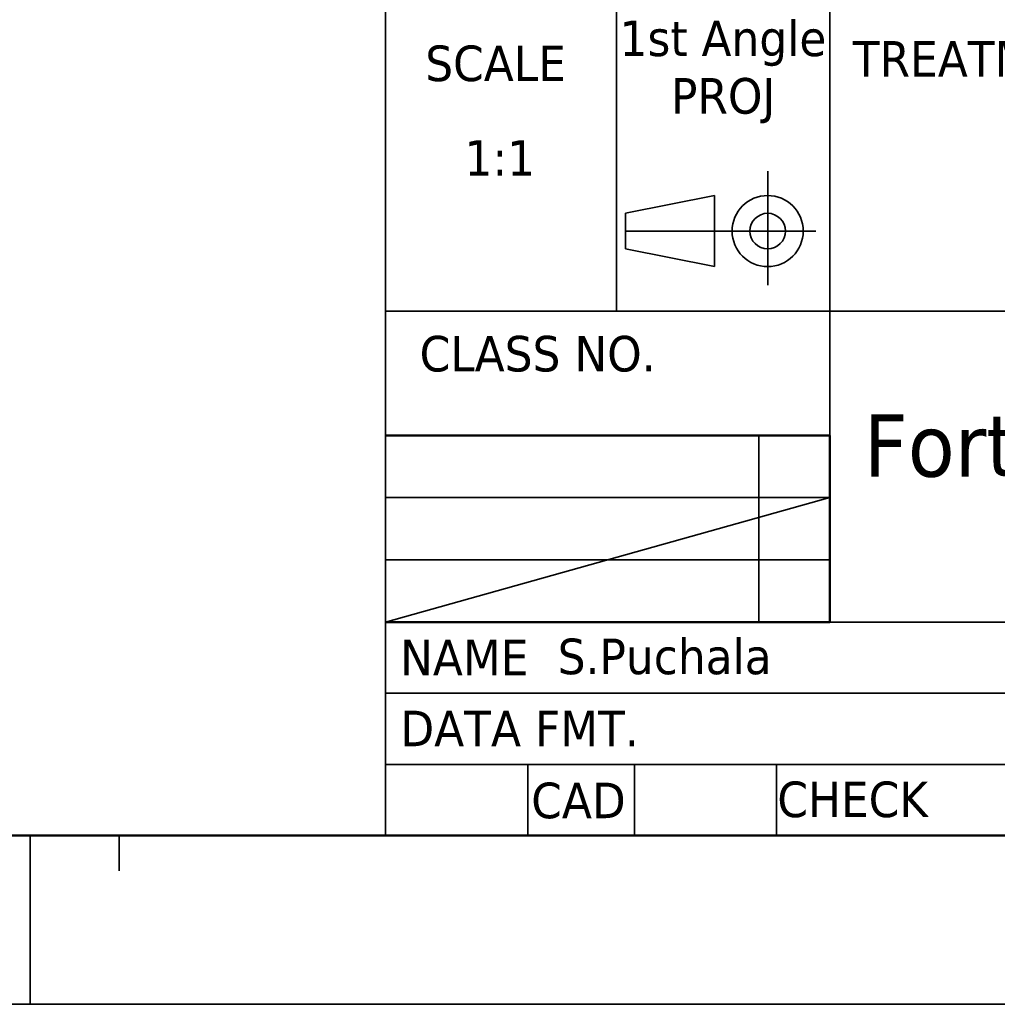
# Model space of a CAD drawing. Header units: millimetres. Extents: x 0 to 420, y 0 to 296.
# Tile 6 of 19: x 209 to 264, y 0 to 56. Entities that reach past the tile are written whole.
import ezdxf
from ezdxf.enums import TextEntityAlignment as Align

# ---------------------------------------------------------------- set-up
doc = ezdxf.new("R2010")
doc.units = ezdxf.units.MM
doc.layers.get('0').update_dxf_attribs({"lineweight": 25})
doc.layers.add('Sketch Geometry(ISO)', color=7, linetype='Continuous', lineweight=50)
doc.layers.add('Symbols(ISO)', color=7, linetype='Continuous', lineweight=25)
doc.styles.add('LG.Philips.Title', font='verdana.ttf', dxfattribs={"width": 0.9})
doc.styles.add('Text Style43', font='verdana.ttf', dxfattribs={"width": 0.9})
doc.styles.add('Text Style45', font='verdana.ttf', dxfattribs={"width": 0.9})
doc.styles.add('Text Style46', font='verdana.ttf', dxfattribs={"width": 0.9})
doc.styles.add('Text Style49', font='verdana.ttf', dxfattribs={"width": 0.9})
doc.styles.add('Text Style50', font='verdana.ttf', dxfattribs={"width": 0.9})

# ---------------------------------------------------------------- blocks, each defined once
blk = doc.blocks.new('Title Blocks Philips Lighting Electronics')
at = {"layer": 'Sketch Geometry(ISO)', "color": 7, "linetype": 'Continuous', "lineweight": 35}
for p, q in [((20, 86), (20, 10)), ((33, 39.5), (33, 73.5)), ((45, 73.5), (45, 32.505)), ((41.5, 40.965), (41.5, 47.374)), ((33.5, 45), (38.5, 46)), ((38.5, 46), (38.5, 42)), ((33.5, 43), (33.5, 45)), ((33.543, 44), (44.219, 44)), ((38.5, 42), (33.5, 43)), ((20, 39.5), (126, 39.5)), ((41, 22), (41, 32.505)), ((45, 29.003), (20, 29.003)), ((20, 22), (45, 29.003)), ((20, 25.502), (45, 25.502)), ((45, 22), (200, 22)), ((20, 18), (126, 18)), ((20, 14), (200, 14)), ((28, 10), (28, 14)), ((34, 14), (34, 10)), ((42, 10), (42, 14)), ((20, 10), (200, 10))]:
    blk.add_line(p, q, dxfattribs=at)
at = {"layer": 'Sketch Geometry(ISO)', "color": 1, "linetype": 'Continuous', "lineweight": 50, "true_color": 0xff0000}
for p, q in [((45, 32.505), (20, 32.505)), ((45, 32.505), (45, 22)), ((45, 22), (20, 22))]:
    blk.add_line(p, q, dxfattribs=at)
at = {"layer": 'Sketch Geometry(ISO)', "color": 7, "linetype": 'Continuous', "lineweight": 35}
for radius in [2, 1]:
    blk.add_circle((41.5, 44), radius, dxfattribs=at)
at = {"layer": 'Symbols(ISO)', "color": 7, "char_height": 2, "style": 'LG.Philips.Title'}
for s, insert, width, attachment_point in [('\\fVerdana|b0|i0;\\H2.0000;1st Angle', (38.984, 54.559), 11.65388, 5), ('\\fVerdana|b0|i0;\\H2.0000;PROJ', (38.997, 51.334), 11.75511, 5), ('\\fVerdana|b0|i0;\\H2.0000; NAME', (20.026, 20.008), 9.40409, 4), ('\\fVerdana|b0|i0;\\H2.0000; DATA FMT.', (20.046, 16.018), 15.41361, 4), ('\\fVerdana|b0|i0;\\H2.0000;CAD', (28.194, 11.951), 5.60516, 4), ('\\fVerdana|b0|i0;\\H2.0000;CHECK', (42.043, 12.012), 8.59102, 4)]:
    blk.add_mtext(s, dxfattribs=dict(at, insert=insert, width=width, attachment_point=attachment_point))
at = {"layer": 'Symbols(ISO)', "color": 7, "char_height": 2, "attachment_point": 7, "style": 'LG.Philips.Title'}
for s, insert in [('\\fVerdana|b0|i0;\\H2.0000;SCALE', (22.23, 52.399)), ('\\fVerdana|b0|i0;\\H2.0000;TREATMENT', (46.29, 52.69)), ('\\fVerdana|b0|i0;\\H2.0000;CLASS NO.', (21.912, 36.065))]:
    blk.add_mtext(s, dxfattribs=dict(at, insert=insert))
at = {"layer": 'Symbols(ISO)', "color": 7, "style": 'Text Style43', "width": 0.9}
for tag, p in [('<F3_ASSEMBLY_REFERENCE_ITEM_2>', (170.5, 83.886)), ('<F3_ASSEMBLY_REFERENCE_CODE_2>', (194.414, 83.851)), ('<F3_ASSEMBLY_REFERENCE_ITEM_1>', (170.465, 79.685)), ('<F3_ASSEMBLY_REFERENCE_CODE_1>', (194.42, 79.623)), ('<F3_ROUGHNESS>', (26.507, 64.469)), ('<F3_PATTERN_NO>', (175.629, 63.291)), ('<F3_REVISION_DATE_2>', (188.969, 31.988)), ('<F3_REVISION_DATE_3>', (188.969, 27.666)), ('<F3_REVISION_DATE_4>', (188.831, 23.893)), ('<F3_CAD_INDICATION>', (24.053, 11.938))]:
    blk.add_attdef(tag, text='', height=2, dxfattribs=at).set_placement(p, align=Align.MIDDLE_CENTER)
at = {"layer": 'Symbols(ISO)', "color": 7, "width": 0.9}
for tag, p, height, style in [('<F3_LINEAR_TOLERANCE_UP>_001', (82.176, 75.725), 2, 'Text Style43'), ('<F3_ANGLE_TOLERANCE_UP>_001', (113.753, 75.807), 2, 'Text Style43'), ('<F3_SCALE>_001', (24.443, 47.114), 2, 'Text Style43'), ('<F3_REVISION_DATE_1>_001', (181.547, 35.789), 2, 'Text Style43'), ('DESCRIPTION_001', (46.901, 30.187), 3.5, 'Text Style50'), ('STOCK_NUMBER_001', (134.641, 29.218), 3, 'Text Style45'), ('DESIGNER_001', (29.683, 19.073), 2, 'Text Style43'), ('Number_of_sheets_001', (116.295, 18.982), 2, 'Text Style43'), ('Sheet_number_001', (149.986, 18.95), 2, 'Text Style43'), ('<F3_LANGUAGE_NO>_001', (167.83, 19.029), 2, 'Text Style43'), ('Sheet_Size_001', (193.054, 18.755), 2.5, 'Text Style46'), ('<F3_TITLE_BLOCK_TYPE>_001', (134.135, 18.954), 2, 'Text Style43'), ('<COST_CENTER>_001', (179.21, 18.997), 2, 'Text Style43'), ('<F3_PROGRAM>_001', (92.389, 15.005), 2, 'Text Style43'), ('CREATION_DATE_001', (65.796, 10.977), 2, 'Text Style43')]:
    blk.add_attdef(tag, p, '', height=height, dxfattribs=dict(at, style=style))
for tag, height, style, p in [('<F3_MATERIAL_DESCRIPTION_LINE_1>', 2, 'Text Style43', (50.916, 68.188)), ('<F3_MATERIAL_DESCRIPTION_LINE_2>', 2, 'Text Style43', (50.975, 64.518)), ('<F3_TREATMENT_DESCRIPTION_LINE_1>', 2, 'Text Style43', (51.181, 50.77)), ('<F3_TREATMENT_DESCRIPTION_LINE_2>', 2, 'Text Style43', (51.238, 46.96)), ('<F3_PRODUCT_DESCRIPTION_LINE_2>', 3.505, 'Text Style49', (47.47, 27.853))]:
    blk.add_attdef(tag, text='', height=height, dxfattribs=dict(at, style=style)).set_placement(p, align=Align.TOP_LEFT)
at = {"layer": 'Symbols(ISO)', "color": 7, "style": 'Text Style43', "width": 0.9}
for tag, p in [('<F3_SUPERSEEDS>', (71.006, 20.009)), ('<F3_DATA_FORMAT>', (35.878, 15.975)), ('<F3_PLATFORM>', (150.912, 15.974)), ('<F3_CHECK_NAME>', (51.653, 11.996))]:
    blk.add_attdef(tag, text='', height=2, dxfattribs=at).set_placement(p, align=Align.MIDDLE_LEFT)
blk = doc.blocks.new('Borders A3')
at = {"layer": 'Sketch Geometry(ISO)', "color": 1, "linetype": 'Continuous', "lineweight": 50, "true_color": 0xff0000}
blk.add_line((20, 10), (410, 10), dxfattribs=at)
at = {"layer": 'Sketch Geometry(ISO)', "color": 7, "linetype": 'Continuous', "lineweight": 35}
for p, q in [((210, 0.5), (210, 10)), ((215, 10), (215, 8)), ((0.5, 0.5), (419.5, 0.5))]:
    blk.add_line(p, q, dxfattribs=at)

msp = doc.modelspace()

# ---------------------------------------------------------------- block references
msp.add_blockref('Borders A3', (0, 0))
ref = msp.add_blockref('Title Blocks Philips Lighting Electronics', (210, 0))
ref.add_attrib('DESIGNER_001', 'S.Puchala', (239.683, 19.073), dxfattribs={"layer": 'Symbols(ISO)', "color": 7, "height": 2, "style": 'Text Style43', "width": 0.9})
ref.add_attrib('DESCRIPTION_001', 'Fortimo LED Line 1ft LF 3R HV/LV5', (256.901, 30.187), dxfattribs={"layer": 'Symbols(ISO)', "color": 7, "height": 3.5, "style": 'Text Style50', "width": 0.9})
ref.add_attrib('<F3_SCALE>_001', '1:1', (234.443, 47.114), dxfattribs={"layer": 'Symbols(ISO)', "color": 7, "height": 2, "style": 'Text Style43', "width": 0.9})

doc.saveas('drawing.dxf')
